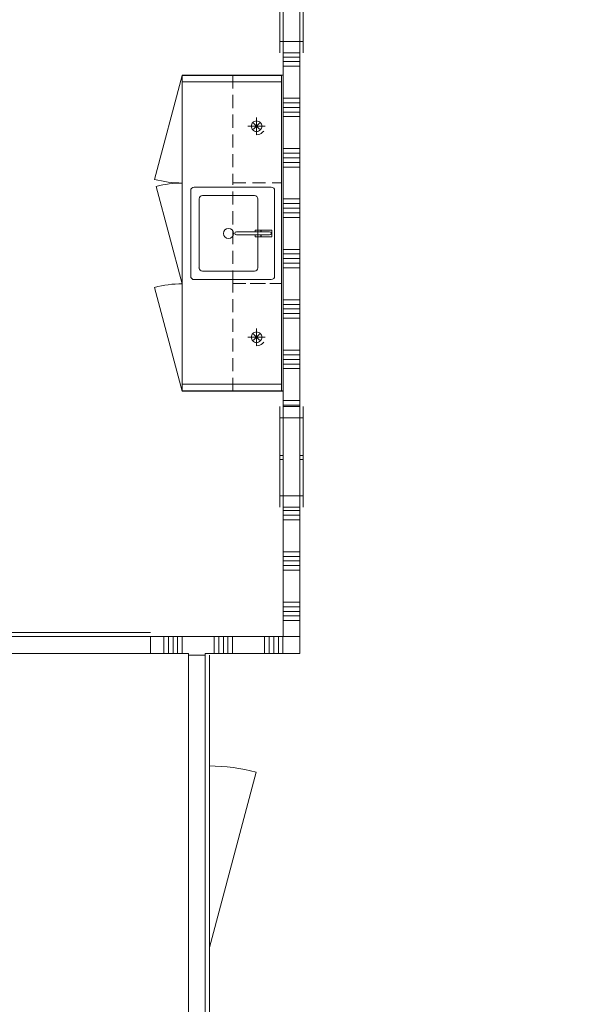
# Model space of a CAD drawing. Header units: millimetres. Extents: x -850 to 154668, y -80411 to 71019.
# Tile 189 of 236: x 54532 to 57824, y 42716 to 48577. Entities that reach past the tile are written whole.
import ezdxf

# ---------------------------------------------------------------- set-up
doc = ezdxf.new("R2010")
doc.units = ezdxf.units.MM
doc.header["$MEASUREMENT"] = 0
doc.linetypes.add('B0702', pattern=[117.37, 78.119999, -39.250001])
doc.linetypes.add('Wipeout_Contour', pattern=[1000, 0, -1000])
for name, color, linetype in [('72 Vaste Inrichting', 7, 'Continuous'), ('New_22 NC Binnenwanden', 7, 'Continuous'), ('New_22 NC Binnenwanden Deuren', 7, 'Continuous'), ('New_22 NC Binnenwanden Doorsnede-arcering', 7, 'Continuous'), ('New_22 NC Binnenwanden Laagscheidingslijnen', 7, 'Continuous'), ('New_22 NC Binnenwanden Ramen', 7, 'Continuous'), ('New_72 Vaste Inrichting', 7, 'Continuous'), ('New_73 Keuken', 7, 'Continuous'), ('New_73 Keuken Afdek-arcering', 7, 'Continuous'), ('New_Z Ruimtefuncties Zone omranding', 7, 'Continuous')]:
    doc.layers.add(name, color=color, linetype=linetype)

# ---------------------------------------------------------------- blocks, each defined once
blk = doc.blocks.new('*X142')
at = {"layer": 'New_22 NC Binnenwanden Doorsnede-arcering', "color": 254, "linetype": 'Continuous', "lineweight": 0, "true_color": 0xe9ebeb}
for p, q in [((56100.6, 49282.4), (56200.6, 49282.4)), ((56100.6, 49255), (56200.6, 49255)), ((56100.6, 49227.6), (56200.6, 49227.6)), ((56100.6, 49200.1), (56200.6, 49200.1)), ((56100.6, 49009.9), (56200.6, 49009.9)), ((56100.6, 48982.4), (56200.6, 48982.4))]:
    blk.add_line(p, q, dxfattribs=at)
blk = doc.blocks.new('*X143')
at = {"layer": 'New_22 NC Binnenwanden Doorsnede-arcering', "color": 254, "linetype": 'Continuous', "lineweight": 0, "true_color": 0xe9ebeb}
for p, q in [((56100.6, 48355), (56200.6, 48355)), ((56100.6, 48327.6), (56200.6, 48327.6)), ((56100.6, 48300.1), (56200.6, 48300.1)), ((56100.6, 48109.9), (56200.6, 48109.9)), ((56100.6, 48082.4), (56200.6, 48082.4)), ((56100.6, 48055), (56200.6, 48055)), ((56100.6, 48027.6), (56200.6, 48027.6)), ((56100.6, 48000.1), (56200.6, 48000.1)), ((56100.6, 47809.9), (56200.6, 47809.9)), ((56100.6, 47782.4), (56200.6, 47782.4)), ((56100.6, 47755), (56200.6, 47755)), ((56100.6, 47727.6), (56200.6, 47727.6)), ((56100.6, 47700.1), (56200.6, 47700.1)), ((56100.6, 47509.9), (56200.6, 47509.9)), ((56100.6, 47482.4), (56200.6, 47482.4)), ((56100.6, 47455), (56200.6, 47455)), ((56100.6, 47427.6), (56200.6, 47427.6)), ((56100.6, 47400.1), (56200.6, 47400.1)), ((56100.6, 47209.9), (56200.6, 47209.9)), ((56100.6, 47182.4), (56200.6, 47182.4)), ((56100.6, 47155), (56200.6, 47155)), ((56100.6, 47127.6), (56200.6, 47127.6)), ((56100.6, 47100.1), (56200.6, 47100.1)), ((56100.6, 46909.9), (56200.6, 46909.9)), ((56100.6, 46882.4), (56200.6, 46882.4)), ((56100.6, 46855), (56200.6, 46855)), ((56100.6, 46827.6), (56200.6, 46827.6)), ((56100.6, 46800.1), (56200.6, 46800.1)), ((56100.6, 46609.9), (56200.6, 46609.9)), ((56100.6, 46582.4), (56200.6, 46582.4)), ((56100.6, 46555), (56200.6, 46555)), ((56100.6, 46527.6), (56200.6, 46527.6)), ((56100.6, 46500.1), (56200.6, 46500.1)), ((56100.6, 46309.9), (56200.6, 46309.9)), ((56100.6, 46282.4), (56200.6, 46282.4))]:
    blk.add_line(p, q, dxfattribs=at)
blk = doc.blocks.new('*X144')
at = {"layer": 'New_22 NC Binnenwanden Doorsnede-arcering', "color": 254, "linetype": 'Continuous', "lineweight": 0, "true_color": 0xe9ebeb}
for p, q in [((56100.6, 45655), (56200.6, 45655)), ((56100.6, 45627.6), (56200.6, 45627.6)), ((56100.6, 45600.1), (56200.6, 45600.1)), ((56100.6, 45409.9), (56200.6, 45409.9)), ((56100.6, 45382.4), (56200.6, 45382.4)), ((56100.6, 45355), (56200.6, 45355)), ((56100.6, 45327.6), (56200.6, 45327.6)), ((56100.6, 45300.1), (56200.6, 45300.1)), ((56100.6, 45109.9), (56200.6, 45109.9)), ((56100.6, 45082.4), (56200.6, 45082.4)), ((56100.6, 45055), (56200.6, 45055)), ((56100.6, 45027.6), (56200.6, 45027.6)), ((56100.6, 45000.1), (56200.6, 45000.1))]:
    blk.add_line(p, q, dxfattribs=at)
blk = doc.blocks.new('R rond 22')
at = {"layer": 'New_22 NC Binnenwanden Ramen', "color": 1, "linetype": 'Continuous', "lineweight": 0}
for p, q in [((-300, 0), (-233, 0)), ((-233, 0), (-233, -139)), ((-233, 0), (233, 0)), ((233, -139), (233, 0)), ((233, 0), (300, 0)), ((-233, -139), (-300, -139)), ((233, -139), (-233, -139)), ((300, -139), (233, -139))]:
    blk.add_line(p, q, dxfattribs=at)
at = {"layer": 'New_22 NC Binnenwanden Ramen', "color": 9, "linetype": 'Continuous', "lineweight": 0}
for p, q in [((-300, -19), (300, -19)), ((-300, -119), (300, -119))]:
    blk.add_line(p, q, dxfattribs=at)
at = {"layer": 'New_22 NC Binnenwanden Ramen', "color": 7, "linetype": 'Continuous', "lineweight": 0}
for p, q in [((-300, -119), (-300, -19)), ((-300, -119), (-300, -19)), ((300, -119), (300, -19)), ((300, -119), (300, -19))]:
    blk.add_line(p, q, dxfattribs=at)
blk = doc.blocks.new('Wall_26_1', base_point=(56200.6, 49305))
at = {"layer": 'New_22 NC Binnenwanden', "color": 8, "linetype": 'Continuous', "lineweight": 0, "true_color": 0x778488}
for p, q in [((56200.6, 48980.1), (56100.6, 48980.1)), ((56200.6, 48380.1), (56100.6, 48380.1)), ((56200.6, 46275), (56100.6, 46275)), ((56200.6, 45675), (56100.6, 45675))]:
    blk.add_line(p, q, dxfattribs=at)
at = {"layer": 'New_22 NC Binnenwanden', "color": 8, "linetype": 'Continuous', "lineweight": 0, "true_color": 0x778488, "flags": 128}
for points in [[(56100.6, 49305), (56100.6, 48980.1)], [(56200.6, 48980.1), (56200.6, 49305)], [(56100.6, 48380.1), (56100.6, 46275)], [(56200.6, 46275), (56200.6, 48380.1)], [(56100.6, 45675), (56100.6, 44905)], [(56200.6, 44905), (56200.6, 45675)]]:
    blk.add_lwpolyline(points, dxfattribs=at)
at = {"layer": 'New_22 NC Binnenwanden Laagscheidingslijnen', "color": 8, "linetype": 'Continuous', "lineweight": 0, "true_color": 0x778488}
blk.add_line((56100.6, 44905), (56200.6, 44905), dxfattribs=at)
at = {"layer": 'New_22 NC Binnenwanden', "color": 8, "lineweight": 0, "true_color": 0x778488}
for name in ['*X142', '*X143', '*X144']:
    blk.add_blockref(name, (0, 0), dxfattribs=at)
at = {"layer": 'New_22 NC Binnenwanden Ramen', "color": 1, "linetype": 'Continuous', "lineweight": 0, "zscale": 1000, "rotation": 90.00012188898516}
for p in [(56081.6, 48680.1), (56081.6, 45975)]:
    blk.add_blockref('R rond 22', p, dxfattribs=at)
blk = doc.blocks.new('Wall_49_1', base_point=(56090.6, 46406.9))
at = {"color": 254, "linetype": 'Wipeout_Contour', "lineweight": 0, "ltscale": 290239.243971}
blk.add_wipeout([(56090.6, 46406.9), (55500.6, 46406.9), (55500.6, 46366.9), (56090.6, 46366.9)], dxfattribs=at).dxf.layer = 'New_73 Keuken Afdek-arcering'
at = {"layer": 'New_73 Keuken', "color": 1, "linetype": 'Continuous', "lineweight": 0, "flags": 128}
for points in [[(56090.6, 46406.9), (55500.6, 46406.9)], [(55500.6, 46366.9), (55500.6, 46406.9)], [(55500.6, 46366.9), (56090.6, 46366.9)], [(56090.6, 46366.9), (56090.6, 46406.9)]]:
    blk.add_lwpolyline(points, dxfattribs=at)
blk = doc.blocks.new('Wall_50_1', base_point=(56090.6, 48206.9))
at = {"color": 254, "linetype": 'Wipeout_Contour', "lineweight": 0, "ltscale": 294998.79724}
blk.add_wipeout([(56090.6, 48246.9), (55500.6, 48246.9), (55500.6, 48206.9), (56090.6, 48206.9)], dxfattribs=at).dxf.layer = 'New_73 Keuken Afdek-arcering'
at = {"layer": 'New_73 Keuken', "color": 1, "linetype": 'Continuous', "lineweight": 0, "flags": 128}
for points in [[(56090.6, 48246.9), (55500.6, 48246.9)], [(55500.6, 48246.9), (55500.6, 48206.9)], [(56090.6, 48246.9), (56090.6, 48206.9)], [(55500.6, 48206.9), (56090.6, 48206.9)]]:
    blk.add_lwpolyline(points, dxfattribs=at)
blk = doc.blocks.new('Kast basis 1D 22')
at = {"layer": 'New_73 Keuken', "color": 1, "linetype": 'Continuous', "lineweight": 0}
for p, q in [((0, 600), (600, 600)), ((25, 530), (25, 70)), ((555, 550), (45, 550)), ((320, 534), (280, 534)), ((280, 534), (280, 469)), ((320, 469), (320, 534)), ((575, 70), (575, 530)), ((280, 469), (291, 469)), ((291, 520), (291, 322.1)), ((291, 469), (291, 520)), ((309, 322.2), (309, 520)), ((309, 520), (309, 469)), ((309, 469), (320, 469)), ((75, 430), (75, 120)), ((505, 450), (95, 450)), ((291, 468), (280.3, 468)), ((280.3, 468), (280.3, 433)), ((280.3, 433), (291, 433)), ((291, 433), (291, 468)), ((319.7, 468), (309, 468)), ((309, 468), (309, 433)), ((309, 433), (319.7, 433)), ((319.7, 433), (319.7, 468)), ((525, 120), (525, 430)), ((95, 100), (505, 100)), ((0, 0), (600, 0)), ((0, 0), (579.6, -155.3)), ((45, 50), (555, 50))]:
    blk.add_line(p, q, dxfattribs=at)
blk.add_circle((300, 275), 30, dxfattribs=at)
for centre, radius, start, end in [((45, 530), 20, 90, 180), ((300, 520), 9, 0, 180), ((300, 520), 9, 0, 180), ((555, 530), 20, 0, 90), ((95, 430), 20, 90, 180), ((505, 430), 20, 0, 90), ((300, 322.1), 9, 180.14724, 0.14724), ((95, 120), 20, 180, 270), ((505, 120), 20, 270, 0), ((45, 70), 20, 180, 270), ((555, 70), 20, 270, 0), ((0, 0), 600, 345, 0)]:
    blk.add_arc(centre, radius, start, end, dxfattribs=at)
blk.add_point((95, 100), dxfattribs=at)
blk = doc.blocks.new('Kast basis 1D 22_3')
at = {"layer": 'New_73 Keuken', "color": 1, "linetype": 'Continuous', "lineweight": 0}
for p, q in [((0, 600), (640, 600)), ((0, 0), (0, 600)), ((0, 0), (640, 0)), ((0, 0), (618.2, -165.6))]:
    blk.add_line(p, q, dxfattribs=at)
blk.add_arc((0, 0), 640, 345, 0, dxfattribs=at)
blk = doc.blocks.new('Morph_1_1')
at = {"layer": 'New_72 Vaste Inrichting', "color": 9, "linetype": 'Continuous', "lineweight": 0, "flags": 128}
for points in [[(56200.6, 45959.2), (56200.6, 45983.1)], [(56220.6, 45983.1), (56200.6, 45983.1)], [(56220.6, 45959.2), (56200.6, 45959.2)], [(56220.6, 45959.2), (56220.6, 45983.1)]]:
    blk.add_lwpolyline(points, dxfattribs=at)
blk = doc.blocks.new('Morph_2_1')
at = {"layer": 'New_72 Vaste Inrichting', "color": 9, "linetype": 'Continuous', "lineweight": 0, "flags": 128}
for points in [[(56080.6, 45959.2), (56080.6, 45983.1)], [(56100.6, 45983.1), (56080.6, 45983.1)], [(56100.6, 45959.2), (56080.6, 45959.2)], [(56100.6, 45959.2), (56100.6, 45983.1)]]:
    blk.add_lwpolyline(points, dxfattribs=at)
blk = doc.blocks.new('Kast wand 1D 22_3')
at = {"layer": 'New_73 Keuken', "color": 1, "linetype": 'B0702', "lineweight": 0}
for p, q in [((640, 300), (0, 300)), ((0, 300), (0, 0)), ((640, 0), (640, 300)), ((0, 0), (640, 0))]:
    blk.add_line(p, q, dxfattribs=at)
blk = doc.blocks.new('Kast wand 1D 22')
at = {"layer": 'New_73 Keuken', "color": 1, "linetype": 'B0702', "lineweight": 0}
for p, q in [((600, 300), (0, 300)), ((0, 300), (0, 0)), ((600, 0), (600, 300)), ((0, 0), (600, 0))]:
    blk.add_line(p, q, dxfattribs=at)
blk = doc.blocks.new('Kast wand 1D 22_2')
at = {"layer": 'New_73 Keuken', "color": 1, "linetype": 'B0702', "lineweight": 0}
for p, q in [((640, 300), (0, 300)), ((0, 300), (0, 0)), ((640, 0), (640, 300)), ((0, 0), (640, 0))]:
    blk.add_line(p, q, dxfattribs=at)
blk = doc.blocks.new('Lichtspot 22')
at = {"layer": '72 Vaste Inrichting', "color": 253, "linetype": 'Continuous', "lineweight": 0, "true_color": 0x99a3a6}
for p, q in [((-44.1, 0), (-51.2, 0)), ((-50, 0), (50, 0)), ((-31.3, 0), (-44.1, 0)), ((-30.7, 6.1), (-31.3, 0)), ((-26.9, 0), (-31.3, 0)), ((-28.9, 12), (-30.7, 6.1)), ((-26, 17.4), (-28.9, 12)), ((-7.1, 0), (-26.9, 0)), ((-22.1, 22.1), (-26, 17.4)), ((-17.4, 26), (-22.1, 22.1)), ((-17.7, -17.7), (17.7, 17.7)), ((17.7, -17.7), (-17.7, 17.7)), ((-12, 28.9), (-17.4, 26)), ((-6.1, 30.7), (-12, 28.9)), ((0, 0), (-7.1, 0)), ((0, 31.3), (-6.1, 30.7)), ((0, 44.1), (0, 51.2)), ((0, -50), (0, 50)), ((0, 44.1), (0, 31.3)), ((0, 26.9), (0, 31.3)), ((6.1, 30.7), (0, 31.3)), ((0, 26.9), (0, 7.1)), ((0, 0), (0, 7.1)), ((0, 0), (7.1, 0)), ((0, 0), (0, -7.1)), ((12, 28.9), (6.1, 30.7)), ((26.9, 0), (7.1, 0)), ((17.4, 26), (12, 28.9)), ((22.1, 22.1), (17.4, 26)), ((26, 17.4), (22.1, 22.1)), ((28.9, 12), (26, 17.4)), ((26.9, 0), (31.3, 0)), ((36.4, 36.1), (28.7, 42.4)), ((30.7, 6.1), (28.9, 12)), ((31.3, 0), (30.7, 6.1)), ((30.7, -6.1), (31.3, 0)), ((44.1, 0), (31.3, 0)), ((42.7, 28.3), (36.4, 36.1)), ((47.4, 19.5), (42.7, 28.3)), ((44.1, 0), (51.2, 0)), ((50.2, 9.9), (47.4, 19.5)), ((51.2, 0), (50.2, 9.9)), ((-31.3, 0), (-30.7, -6.1)), ((-30.7, -6.1), (-28.9, -12)), ((-28.9, -12), (-26, -17.4)), ((-26, -17.4), (-22.1, -22.1)), ((-22.1, -22.1), (-17.4, -26)), ((-17.4, -26), (-12, -28.9)), ((-12, -28.9), (-6.1, -30.7)), ((-6.1, -30.7), (0, -31.3)), ((0, -7.1), (0, -26.9)), ((0, -26.9), (0, -31.3)), ((0, -31.3), (6.1, -30.7)), ((0, -31.3), (0, -44.1)), ((0, -44.1), (0, -51.2)), ((6.1, -30.7), (12, -28.9)), ((12, -28.9), (17.4, -26)), ((17.4, -26), (22.1, -22.1)), ((22.1, -22.1), (26, -17.4)), ((26, -17.4), (28.9, -12)), ((28.9, -12), (30.7, -6.1))]:
    blk.add_line(p, q, dxfattribs=at)
blk = doc.blocks.new('*X3123')
at = {"layer": 'New_22 NC Binnenwanden Doorsnede-arcering', "color": 254, "linetype": 'Continuous', "lineweight": 0, "true_color": 0xe9ebeb}
for p, q in [((55390.3, 44805), (55390.3, 44905)), ((55417.7, 44805), (55417.7, 44905)), ((55445.1, 44805), (55445.1, 44905)), ((55472.6, 44805), (55472.6, 44905)), ((55500, 44805), (55500, 44905)), ((55690.3, 44805), (55690.3, 44905)), ((55717.7, 44805), (55717.7, 44905)), ((55745.1, 44805), (55745.1, 44905)), ((55772.6, 44805), (55772.6, 44905)), ((55800, 44805), (55800, 44905)), ((55990.3, 44805), (55990.3, 44905)), ((56017.7, 44805), (56017.7, 44905)), ((56045.1, 44805), (56045.1, 44905)), ((56072.6, 44805), (56072.6, 44905)), ((56100, 44805), (56100, 44905))]:
    blk.add_line(p, q, dxfattribs=at)
blk = doc.blocks.new('D1 zl2 22')
at = {"layer": 'New_22 NC Binnenwanden Deuren', "color": 1, "linetype": 'Continuous', "lineweight": 0}
for p, q in [((540.1, 0), (-503.1, 279.5)), ((-1474.9, 0), (-539.9, 0)), ((540.1, 0), (-539.9, 0)), ((1474.9, 0), (540.1, 0))]:
    blk.add_line(p, q, dxfattribs=at)
at = {"layer": 'New_22 NC Binnenwanden Deuren', "color": 7, "linetype": 'Continuous', "lineweight": 0}
for p, q in [((-1474.9, -25), (-1474.9, -125)), ((-1474.9, -25), (-1474.9, -125)), ((1474.9, -25), (1474.9, -125)), ((1474.9, -25), (1474.9, -125))]:
    blk.add_line(p, q, dxfattribs=at)
at = {"layer": 'New_22 NC Binnenwanden Deuren', "color": 1, "linetype": 'Continuous', "lineweight": 0}
blk.add_arc((540.1, 0), 1080, 165, 180, dxfattribs=at)
blk = doc.blocks.new('Wall_662_1', base_point=(32650.7, 44905))
at = {"layer": 'New_22 NC Binnenwanden', "color": 8, "linetype": 'Continuous', "lineweight": 0, "true_color": 0x778488}
blk.add_line((55310.4, 44905), (55310.4, 44805), dxfattribs=at)
at = {"layer": 'New_22 NC Binnenwanden', "color": 8, "linetype": 'Continuous', "lineweight": 0, "true_color": 0x778488, "flags": 128}
for points in [[(56100.6, 44905), (55310.4, 44905)], [(56200.6, 44805), (56200.6, 44905)], [(55310.4, 44805), (55536.7, 44805)], [(55636.7, 44805), (56200.6, 44805)]]:
    blk.add_lwpolyline(points, dxfattribs=at)
at = {"layer": 'New_22 NC Binnenwanden Laagscheidingslijnen', "color": 8, "linetype": 'Continuous', "lineweight": 0, "true_color": 0x778488}
blk.add_line((56100.6, 44905), (56200.6, 44905), dxfattribs=at)
at = {"layer": 'New_22 NC Binnenwanden', "color": 8, "lineweight": 0, "true_color": 0x778488}
blk.add_blockref('*X3123', (0, 0), dxfattribs=at)
at = {"layer": 'New_22 NC Binnenwanden Deuren', "color": 1, "linetype": 'Continuous', "lineweight": 0, "zscale": 1000}
blk.add_blockref('D1 zl2 22', (53835.5, 44930), dxfattribs=at)
blk = doc.blocks.new('*X3168')
at = {"layer": 'New_22 NC Binnenwanden Doorsnede-arcering', "color": 254, "linetype": 'Continuous', "lineweight": 0, "true_color": 0xe9ebeb}
for p, q in [((55536.6, 42380), (55636.6, 42379.9)), ((55536.6, 42352.5), (55636.6, 42352.5)), ((55536.6, 42325.1), (55636.6, 42325.1)), ((55536.6, 42297.7), (55636.6, 42297.6)), ((55536.6, 42107.4), (55636.6, 42107.4)), ((55536.5, 42052.5), (55636.5, 42052.5)), ((55536.5, 42025.1), (55636.5, 42025.1)), ((55536.6, 42080), (55636.6, 42079.9)), ((55536.5, 41997.7), (55636.5, 41997.6)), ((55536.5, 41807.4), (55636.5, 41807.4)), ((55536.5, 41780), (55636.5, 41779.9)), ((55536.5, 41752.5), (55636.5, 41752.5)), ((55536.5, 41725.1), (55636.5, 41725.1)), ((55536.5, 41697.7), (55636.5, 41697.6))]:
    blk.add_line(p, q, dxfattribs=at)
blk = doc.blocks.new('D1 zl2 22_2')
at = {"layer": 'New_22 NC Binnenwanden Deuren', "color": 1, "linetype": 'Continuous', "lineweight": 0}
for p, q in [((540.1, 0), (-503.1, 279.5)), ((-1200, 0), (-539.9, 0)), ((540.1, 0), (-539.9, 0)), ((1200, 0), (540.1, 0))]:
    blk.add_line(p, q, dxfattribs=at)
at = {"layer": 'New_22 NC Binnenwanden Deuren', "color": 7, "linetype": 'Continuous', "lineweight": 0}
for p, q in [((-1200, -25), (-1200, -125)), ((-1200, -25), (-1200, -125)), ((1200, -25), (1200, -125)), ((1200, -25), (1200, -125))]:
    blk.add_line(p, q, dxfattribs=at)
at = {"layer": 'New_22 NC Binnenwanden Deuren', "color": 1, "linetype": 'Continuous', "lineweight": 0}
blk.add_arc((540.1, 0), 1080, 165, 180, dxfattribs=at)
blk = doc.blocks.new('Wall_675_1', base_point=(55636.7, 44905))
at = {"layer": 'New_22 NC Binnenwanden', "color": 8, "linetype": 'Continuous', "lineweight": 0, "true_color": 0x778488}
for p, q in [((55636.7, 44795), (55536.7, 44795)), ((55636.6, 42395), (55536.6, 42395))]:
    blk.add_line(p, q, dxfattribs=at)
at = {"layer": 'New_22 NC Binnenwanden', "color": 8, "linetype": 'Continuous', "lineweight": 0, "true_color": 0x778488, "flags": 128}
for points in [[(55536.7, 44805), (55536.7, 44795)], [(55636.7, 44795), (55636.7, 44805)], [(55536.6, 42395), (55536.5, 41595.1)], [(55636.5, 41595.1), (55636.6, 42395)], [(55636.5, 41595.1), (55536.5, 41595.1)]]:
    blk.add_lwpolyline(points, dxfattribs=at)
at = {"layer": 'New_22 NC Binnenwanden', "color": 8, "lineweight": 0, "true_color": 0x778488}
blk.add_blockref('*X3168', (0, 0), dxfattribs=at)
at = {"layer": 'New_22 NC Binnenwanden Deuren', "color": 1, "linetype": 'Continuous', "lineweight": 0, "zscale": 1000, "rotation": 269.9975762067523}
blk.add_blockref('D1 zl2 22_2', (55661.6, 43595), dxfattribs=at)
blk = doc.blocks.new('Wall_708_1', base_point=(56100.6, 48246.6))
at = {"color": 254, "linetype": 'Wipeout_Contour', "lineweight": 0, "ltscale": 293534.599725}
blk.add_wipeout([(56090.6, 48246.6), (56090.6, 46366.9), (56100.6, 46366.9), (56100.6, 48246.6)], dxfattribs=at).dxf.layer = 'New_73 Keuken Afdek-arcering'
at = {"layer": 'New_73 Keuken', "color": 1, "linetype": 'Continuous', "lineweight": 0, "flags": 128}
for points in [[(56090.6, 48246.6), (56090.6, 46366.9)], [(56090.6, 48246.6), (56100.6, 48246.6)], [(56100.6, 46366.9), (56100.6, 48246.6)], [(56090.6, 46366.9), (56100.6, 46366.9)]]:
    blk.add_lwpolyline(points, dxfattribs=at)

msp = doc.modelspace()

# ---------------------------------------------------------------- linework, layer by layer
at = {"layer": 'New_Z Ruimtefuncties Zone omranding', "color": 41, "linetype": 'Continuous', "lineweight": 0, "true_color": 0xffeeaa, "flags": 128}
msp.add_lwpolyline([(31200.8, 44805), (31200.8, 42195), (43075.3, 42195, -0.414206), (43975.3, 41295), (43975.3, 36554.9), (49970.5, 36554.9), (49970.5, 37155.1), (53550.4, 37155.1), (53550.4, 41294.6, -0.414214), (54450.4, 42194.6), (55536.6, 42194.6), (55536.6, 44805)], format="xyb", close=True, dxfattribs=at)

# ---------------------------------------------------------------- block references
at = {"layer": '72 Vaste Inrichting', "color": 1, "linetype": 'Continuous', "lineweight": 0, "zscale": 1000, "rotation": 270}
for p in [(55942.9, 47943), (55942.9, 46687)]:
    msp.add_blockref('Lichtspot 22', p, dxfattribs=at)
at = {"layer": 'New_22 NC Binnenwanden', "color": 8, "lineweight": 0, "true_color": 0x778488}
for name, p in [('Wall_26_1', (56200.6, 49305)), ('Wall_662_1', (32650.7, 44905)), ('Wall_675_1', (55636.7, 44905))]:
    msp.add_blockref(name, p, dxfattribs=at)
at = {"layer": 'New_72 Vaste Inrichting', "linetype": 'Continuous', "lineweight": 0}
for name in ['Morph_2_1', 'Morph_1_1']:
    msp.add_blockref(name, (0, 0), dxfattribs=at)
at = {"layer": 'New_73 Keuken', "color": 1, "linetype": 'Continuous', "lineweight": 0, "xscale": -1, "zscale": 1000}
for name, p, rotation in [('Kast basis 1D 22', (55500.6, 47005), 270.0023477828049), ('Kast wand 1D 22', (55800.6, 47006.7), 270.0015651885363)]:
    msp.add_blockref(name, p, dxfattribs=dict(at, rotation=rotation))

# ---------------------------------------------------------------- next in the draw order: block references
at = {"layer": 'New_73 Keuken', "color": 1, "lineweight": 0}
for name, p in [('Wall_50_1', (56090.6, 48206.9)), ('Wall_49_1', (56090.6, 46406.9))]:
    msp.add_blockref(name, p, dxfattribs=at)

# ---------------------------------------------------------------- next in the draw order: linework, layer by layer
at = {"layer": 'New_Z Ruimtefuncties Zone omranding', "color": 203, "linetype": 'Continuous', "lineweight": 0, "true_color": 0xb07cd8, "flags": 128}
for points in [[(50500.4, 49404.8), (51200.2, 49404.8), (51200.2, 44905), (56100.6, 44905), (56100.6, 53915), (50500.4, 53915)], [(61610.4, 49305.7), (56200.6, 49305.7), (56200.6, 44805), (55636.7, 44805), (55636.7, 41695.1), (61610.1, 41695.1)]]:
    msp.add_lwpolyline(points, close=True, dxfattribs=at)

# ---------------------------------------------------------------- next in the draw order: block references
at = {"layer": 'New_73 Keuken', "color": 1, "linetype": 'Continuous', "lineweight": 0, "zscale": 1000}
for name, p, rotation in [('Kast basis 1D 22_3', (55500.6, 48245), 270.0007825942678), ('Kast wand 1D 22_2', (55800.6, 48246.6), 270.0015651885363)]:
    msp.add_blockref(name, p, dxfattribs=dict(at, rotation=rotation))
at = {"layer": 'New_73 Keuken', "color": 1, "linetype": 'Continuous', "lineweight": 0, "xscale": -1, "zscale": 1000}
for name, p, rotation in [('Kast basis 1D 22_3', (55500.6, 46365), 270.0023477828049), ('Kast wand 1D 22_3', (55800.6, 46366.9), 270.0015651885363)]:
    msp.add_blockref(name, p, dxfattribs=dict(at, rotation=rotation))

# ---------------------------------------------------------------- next in the draw order: block references
at = {"layer": 'New_73 Keuken', "color": 1, "lineweight": 0}
msp.add_blockref('Wall_708_1', (56100.6, 48246.6), dxfattribs=at)

doc.saveas('drawing.dxf')
